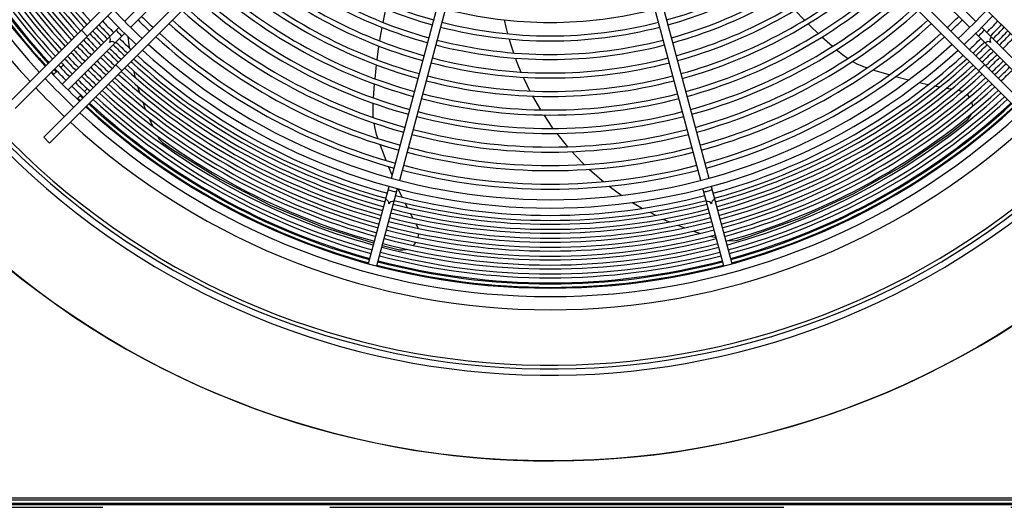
# Model space of a CAD drawing. Header units: centimetres. Extents: x -92429 to 178773, y 2337 to 428125.
# Tile 110 of 138: x 162445 to 162499, y 9486 to 9513. Entities that reach past the tile are written whole.
import ezdxf

# ---------------------------------------------------------------- set-up
doc = ezdxf.new("R2010")
doc.units = ezdxf.units.CM
doc.header["$LTSCALE"] = 50
doc.linetypes.add('DASHED', pattern=[0.75, 0.5, -0.25])
doc.layers.add('WL_urządzenia', color=1, linetype='Continuous')

msp = doc.modelspace()

# ---------------------------------------------------------------- linework, layer by layer
at = {"layer": 'WL_urządzenia', "color": 1, "linetype": 'Continuous'}
for p, q in [((162468.082, 9532.158, 2170), (162444.054, 9508.13, 2170)), ((162444.381, 9507.802, 2170), (162468.347, 9531.768, 2170)), ((162479.344, 9531.768, 2170), (162503.31, 9507.802, 2170)), ((162469.921, 9530.195, 2170), (162445.955, 9506.229, 2170)), ((162501.737, 9506.229, 2170), (162477.771, 9530.195, 2170)), ((162446.282, 9505.901, 2170), (162470.311, 9529.93, 2170)), ((162477.381, 9529.93, 2170), (162501.409, 9505.901, 2170)), ((162450.412, 9512.588, 2170), (162461.032, 9523.207, 2170)), ((162486.659, 9523.207, 2170), (162497.279, 9512.588, 2170)), ((162461.36, 9522.879, 2170), (162450.74, 9512.26, 2170)), ((162496.951, 9512.26, 2170), (162486.332, 9522.879, 2170)), ((162465.105, 9503.967, 2170), (162468.992, 9518.473, 2170)), ((162469.439, 9518.353, 2170), (162465.552, 9503.847, 2170)), ((162482.139, 9503.847, 2170), (162478.252, 9518.353, 2170)), ((162478.7, 9518.473, 2170), (162482.587, 9503.967, 2170)), ((162464.646, 9512.536, 2170), (162464.8, 9513.272, 2170)), ((162487.847, 9512.659, 2170), (162487.318, 9513.205, 2170)), ((162471.317, 9512.674, 2170), (162471.409, 9512.274, 2170)), ((162471.409, 9512.274, 2170), (162471.502, 9511.91, 2170)), ((162488.177, 9512.331, 2170), (162488.049, 9512.456, 2170)), ((162488.599, 9511.925, 2170), (162488.177, 9512.331, 2170)), ((162446.971, 9509.146, 2170), (162450.085, 9512.26, 2170)), ((162450.412, 9511.932, 2170), (162447.299, 9508.819, 2170)), ((162448.029, 9512.105, 2170), (162448.357, 9511.777, 2170)), ((162450.589, 9511.76, 2170), (162450.668, 9511.133, 2170)), ((162464.489, 9511.671, 2170), (162464.593, 9512.258, 2170)), ((162489.382, 9511.213, 2170), (162488.81, 9511.729, 2170)), ((162500.392, 9508.819, 2170), (162497.279, 9511.932, 2170)), ((162500.72, 9509.146, 2170), (162497.606, 9512.26, 2170)), ((162464.314, 9510.479, 2170), (162464.419, 9511.232, 2170)), ((162464.463, 9511.513, 2170), (162464.489, 9511.671, 2170)), ((162471.582, 9511.622, 2170), (162471.681, 9511.294, 2170)), ((162471.681, 9511.294, 2170), (162471.825, 9510.857, 2170)), ((162489.75, 9510.895, 2170), (162489.601, 9511.023, 2170)), ((162489.935, 9510.746, 2170), (162489.75, 9510.895, 2170)), ((162490.191, 9510.564, 2170), (162489.935, 9510.746, 2170)), ((162447.041, 9510.2, 2170), (162446.891, 9510.049, 2170)), ((162449.93, 9510.204, 2170), (162450.258, 9509.877, 2170)), ((162450.792, 9510.411, 2170), (162450.807, 9510.336, 2170)), ((162464.259, 9510.016, 2170), (162464.279, 9510.195, 2170)), ((162471.928, 9510.57, 2170), (162471.978, 9510.436, 2170)), ((162471.978, 9510.436, 2170), (162472.035, 9510.287, 2170)), ((162472.035, 9510.287, 2170), (162472.232, 9509.807, 2170)), ((162490.223, 9510.543, 2170), (162490.191, 9510.564, 2170)), ((162490.758, 9510.243, 2170), (162490.487, 9510.383, 2170)), ((162491.061, 9510.111, 2170), (162490.758, 9510.243, 2170)), ((162491.272, 9510.034, 2170), (162491.061, 9510.111, 2170)), ((162497.434, 9509.877, 2170), (162497.761, 9510.204, 2170)), ((162446.694, 9509.852, 2170), (162446.487, 9509.646, 2170)), ((162450.907, 9509.873, 2170), (162450.957, 9509.66, 2170)), ((162450.957, 9509.66, 2170), (162450.995, 9509.512, 2170)), ((162464.2, 9509.434, 2170), (162464.259, 9510.016, 2170)), ((162491.289, 9510.028, 2170), (162491.272, 9510.034, 2170)), ((162491.682, 9509.899, 2170), (162491.621, 9509.919, 2170)), ((162492.517, 9509.643, 2170), (162491.682, 9509.899, 2170)), ((162451.126, 9509.031, 2170), (162451.24, 9508.657, 2170)), ((162464.121, 9508.379, 2170), (162464.174, 9509.147, 2170)), ((162472.357, 9509.521, 2170), (162472.389, 9509.451, 2170)), ((162472.389, 9509.451, 2170), (162472.725, 9508.761, 2170)), ((162493.575, 9509.354, 2170), (162492.858, 9509.546, 2170)), ((162494.658, 9509.1, 2170), (162494.155, 9509.213, 2170)), ((162495.286, 9508.971, 2170), (162495.013, 9509.025, 2170)), ((162447.798, 9508.335, 2170), (162448.005, 9508.541, 2170)), ((162448.202, 9508.738, 2170), (162448.352, 9508.889, 2170)), ((162472.876, 9508.477, 2170), (162473.314, 9507.723, 2170)), ((162495.915, 9508.855, 2170), (162495.644, 9508.903, 2170)), ((162495.92, 9508.854, 2170), (162495.915, 9508.855, 2170)), ((162496.341, 9508.783, 2170), (162496.282, 9508.793, 2170)), ((162496.401, 9508.772, 2170), (162496.341, 9508.783, 2170)), ((162496.538, 9508.729, 2170), (162496.401, 9508.772, 2170)), ((162496.867, 9508.507, 2170), (162496.79, 9508.579, 2170)), ((162496.937, 9508.424, 2170), (162496.867, 9508.507, 2170)), ((162451.408, 9508.158, 2170), (162451.552, 9507.768, 2170)), ((162464.097, 9507.893, 2170), (162464.105, 9508.089, 2170)), ((162497.108, 9508.028, 2170), (162497.07, 9508.173, 2170)), ((162497.12, 9507.936, 2170), (162497.108, 9508.028, 2170)), ((162464.093, 9507.656, 2170), (162464.097, 9507.893, 2170)), ((162464.106, 9507.342, 2170), (162464.093, 9507.656, 2170)), ((162473.491, 9507.443, 2170), (162473.944, 9506.78, 2170)), ((162496.955, 9507.337, 2170), (162497.044, 9507.495, 2170)), ((162497.044, 9507.495, 2170), (162497.055, 9507.521, 2170)), ((162451.763, 9507.248, 2170), (162451.943, 9506.842, 2170)), ((162464.11, 9507.303, 2170), (162464.106, 9507.342, 2170)), ((162464.202, 9506.697, 2170), (162464.146, 9506.997, 2170)), ((162495.772, 9506.367, 2170), (162496.776, 9507.145, 2170)), ((162496.776, 9507.145, 2170), (162496.834, 9507.196, 2170)), ((162496.834, 9507.196, 2170), (162496.955, 9507.337, 2170)), ((162464.285, 9506.377, 2170), (162464.202, 9506.697, 2170)), ((162464.355, 9506.163, 2170), (162464.285, 9506.377, 2170)), ((162473.944, 9506.78, 2170), (162474.003, 9506.7, 2170)), ((162474.21, 9506.424, 2170), (162474.581, 9505.958, 2170)), ((162493.235, 9504.632, 2170), (162495.772, 9506.367, 2170)), ((162445.955, 9506.229, 2170), (162446.282, 9505.901, 2170)), ((162452.205, 9506.298, 2170), (162452.22, 9506.271, 2170)), ((162452.22, 9506.271, 2170), (162452.302, 9506.138, 2170)), ((162452.302, 9506.138, 2170), (162452.425, 9506.003, 2170)), ((162452.425, 9506.003, 2170), (162452.505, 9505.938, 2170)), ((162452.505, 9505.938, 2170), (162453.056, 9505.551, 2170)), ((162464.361, 9506.146, 2170), (162464.355, 9506.163, 2170)), ((162464.501, 9505.758, 2170), (162464.479, 9505.817, 2170)), ((162474.581, 9505.958, 2170), (162474.803, 9505.696, 2170)), ((162453.056, 9505.551, 2170), (162455.671, 9503.905, 2170)), ((162464.813, 9504.942, 2170), (162464.501, 9505.758, 2170)), ((162475.042, 9505.426, 2170), (162475.262, 9505.188, 2170)), ((162475.262, 9505.188, 2170), (162475.724, 9504.718, 2170)), ((162465.149, 9504.132, 2170), (162464.946, 9504.613, 2170)), ((162475.999, 9504.457, 2170), (162476.708, 9503.838, 2170)), ((162490.532, 9503.1, 2170), (162493.235, 9504.632, 2170)), ((162455.671, 9503.905, 2170), (162458.435, 9502.477, 2170)), ((162476.708, 9503.838, 2170), (162476.782, 9503.777, 2170)), ((162463.845, 9499.266, 2170), (162464.985, 9503.519, 2170)), ((162464.293, 9499.146, 2170), (162465.432, 9503.399, 2170)), ((162465.703, 9502.92, 2170), (162465.483, 9503.386, 2170)), ((162477.096, 9503.528, 2170), (162477.516, 9503.216, 2170)), ((162477.516, 9503.216, 2170), (162477.791, 9503.022, 2170)), ((162483.399, 9499.146, 2170), (162482.259, 9503.399, 2170)), ((162482.707, 9503.519, 2170), (162483.846, 9499.266, 2170)), ((162487.706, 9501.801, 2170), (162490.532, 9503.1, 2170)), ((162465.988, 9502.346, 2170), (162465.863, 9502.595, 2170)), ((162478.387, 9502.632, 2170), (162478.93, 9502.309, 2170)), ((162458.435, 9502.477, 2170), (162461.306, 9501.291, 2170)), ((162466.284, 9501.779, 2170), (162466.155, 9502.022, 2170)), ((162479.328, 9502.09, 2170), (162479.643, 9501.927, 2170)), ((162466.286, 9501.774, 2170), (162466.284, 9501.779, 2170)), ((162466.49, 9501.399, 2170), (162466.461, 9501.451, 2170)), ((162480.07, 9501.72, 2170), (162480.269, 9501.63, 2170)), ((162480.269, 9501.63, 2170), (162480.409, 9501.568, 2170)), ((162484.798, 9500.753, 2170), (162487.706, 9501.801, 2170)), ((162461.306, 9501.291, 2170), (162464.145, 9500.385, 2170)), ((162466.518, 9501.344, 2170), (162466.49, 9501.399, 2170)), ((162466.568, 9501.211, 2170), (162466.518, 9501.344, 2170)), ((162466.596, 9500.815, 2170), (162466.605, 9500.919, 2170)), ((162480.868, 9501.375, 2170), (162481.233, 9501.234, 2170)), ((162481.73, 9501.059, 2170), (162482.125, 9500.933, 2170)), ((162466.367, 9500.33, 2170), (162466.458, 9500.449, 2170)), ((162466.574, 9500.709, 2170), (162466.596, 9500.815, 2170)), ((162482.665, 9500.779, 2170), (162482.983, 9500.698, 2170)), ((162483.686, 9500.543, 2170), (162483.717, 9500.537, 2170)), ((162483.717, 9500.537, 2170), (162483.871, 9500.521, 2170)), ((162483.871, 9500.521, 2170), (162484.054, 9500.534, 2170)), ((162484.054, 9500.534, 2170), (162484.154, 9500.558, 2170)), ((162484.154, 9500.558, 2170), (162484.798, 9500.753, 2170)), ((162464.593, 9500.265, 2170), (162465.467, 9500.048, 2170)), ((162465.467, 9500.048, 2170), (162465.543, 9500.034, 2170)), ((162465.543, 9500.034, 2170), (162465.728, 9500.025, 2170)), ((162465.728, 9500.025, 2170), (162465.907, 9500.052, 2170)), ((162465.907, 9500.052, 2170), (162465.934, 9500.06, 2170)), ((162466.302, 9500.264, 2170), (162466.367, 9500.33, 2170)), ((162522.513, 9486.377, 2170), (162425.178, 9486.377, 2170)), ((162425.271, 9486.284, 2170), (162522.42, 9486.284, 2170)), ((162523.486, 9486.006, 2170), (162417.53, 9486.006, 2170)), ((162425.178, 9486.099, 2170), (162522.513, 9486.099, 2170))]:
    msp.add_line(p, q, dxfattribs=at)
at = {"layer": 'WL_urządzenia', "color": 1, "linetype": 'DASHED'}
msp.add_line((162424.205, 9485.867, 2170), (162523.347, 9485.867, 2170), dxfattribs=at)
at = {"layer": 'WL_urządzenia', "color": 1, "linetype": 'Continuous'}
for points in [[(162449.883, 9511.403, 0.407676), (162449.587, 9511.435, 0.407676), (162449.556, 9511.731)], [(162450.263, 9511.782, 0.037253), (162450.093, 9511.94, 0.037253), (162449.935, 9512.11)], [(162497.756, 9512.11, 0.037253), (162497.599, 9511.94, 0.037253), (162497.429, 9511.782)], [(162498.136, 9511.731, 0.407676), (162498.104, 9511.435, 0.407676), (162497.808, 9511.403)], [(162465.377, 9503.194, 0.037253), (162465.151, 9503.246, 0.037253), (162464.93, 9503.314)], [(162482.761, 9503.314, 0.037253), (162482.54, 9503.246, 0.037253), (162482.314, 9503.194)], [(162465.239, 9502.676, 0.407676), (162464.966, 9502.555, 0.407676), (162464.791, 9502.796)], [(162482.9, 9502.796, 0.407676), (162482.725, 9502.555, 0.407676), (162482.453, 9502.676)]]:
    msp.add_lwpolyline(points, format="xyb", dxfattribs=at)
msp.add_circle((162473.846, 9535.693, 2170), 47.277, dxfattribs=at)
for radius, start, end in [(47.277, 49.4416, 40.5584), (42.566, 47.9961, 42.0039), (42.222, 48.0205, 41.9795), (42.012, 48.0356, 41.9644), (38.964, 137.3179, 222.6821), (38.239, 137.3619, 222.6381), (37.775, 137.3909, 222.6091), (35.029, 195.3791, 222.4215), (34.751, 195.3821, 222.4008), (34.538, 195.3845, 222.3848), (34.26, 195.3876, 222.3636), (37.205, 195.3569, 222.5724), (36.992, 195.359, 222.5584), (36.714, 195.3617, 222.5399), (36.501, 195.3638, 222.5256), (36.223, 195.3666, 222.5065), (36.011, 195.3687, 222.4918), (35.732, 195.3716, 222.4723), (35.52, 195.3738, 222.4571), (35.242, 195.3768, 222.4371), (37.729, 195.3519, 222.6061), (37.544, 195.3537, 222.5943), (37.483, 195.3543, 222.5904), (23.899, 228.7809, 254.4444), (23.899, 285.5556, 311.2191), (24.177, 228.7373, 254.4508), (24.177, 285.5492, 311.2627), (25.196, 228.586, 254.473), (24.918, 228.626, 254.4671), (24.918, 285.5329, 311.374), (25.196, 285.527, 311.414), (26.215, 228.4464, 254.4935), (25.937, 228.4834, 254.488), (25.937, 285.512, 311.5166), (26.215, 285.5065, 311.5536), (26.956, 228.3516, 254.5074), (26.956, 285.4926, 311.6484), (27.234, 228.3173, 254.5124), (27.234, 285.4876, 311.6827), (28.253, 228.1975, 254.53), (27.975, 228.2293, 254.5253), (27.975, 285.4747, 311.7707), (28.253, 285.47, 311.8025), (29.272, 228.0861, 254.5464), (28.994, 228.1157, 254.542), (28.994, 285.458, 311.8843), (29.272, 285.4536, 311.9139), (30.013, 228.0099, 254.5576), (30.013, 285.4424, 311.9901), (33.372, 223.0898, 226.9102), (32.908, 223.0629, 226.9371), (32.051, 225.4143, 226.989), (30.291, 227.9822, 254.5616), (23.158, 255.5734, 284.4266), (30.291, 285.4384, 312.0178), (32.051, 313.011, 314.5857), (32.908, 313.0629, 316.9371), (33.372, 313.0898, 316.9102), (34.048, 223.1277, 224.61), (33.769, 223.1123, 224.6068), (32.329, 225.4107, 226.9719), (31.31, 227.8851, 254.5759), (31.032, 227.9109, 254.5721), (24.177, 255.5492, 284.4508), (23.899, 255.5556, 284.4444), (31.032, 285.4279, 312.0891), (31.31, 285.4241, 312.1149), (32.329, 313.0281, 314.5893), (33.769, 315.3932, 316.8877), (34.048, 315.39, 316.8723), (34.751, 223.1656, 224.6179), (34.538, 223.1543, 224.6155), (34.26, 223.1393, 224.6124), (32.329, 227.794, 254.5893), (32.051, 227.8183, 254.5857), (32.051, 285.4143, 312.1817), (32.329, 285.4107, 312.206), (34.26, 315.3876, 316.8607), (34.538, 315.3845, 316.8457), (34.751, 315.3821, 316.8344), (35.732, 223.216, 224.6284), (35.52, 223.2053, 224.6262), (35.242, 223.1912, 224.6232), (35.029, 223.1802, 224.6209), (34.26, 225.3876, 226.8607), (34.048, 225.39, 226.8723), (33.769, 225.3932, 226.8877), (32.908, 227.7448, 312.2552), (25.196, 255.527, 284.473), (24.918, 255.5329, 284.4671), (33.769, 313.1123, 314.6068), (34.048, 313.1277, 314.61), (34.26, 313.1393, 314.6124), (35.029, 315.3791, 316.8198), (36.501, 223.2536, 224.6362), (36.223, 223.2402, 224.6334), (36.011, 223.2298, 224.6313), (35.029, 225.3791, 226.8198), (34.751, 225.3821, 226.8344), (34.538, 225.3845, 226.8457), (33.769, 227.6748, 254.6068), (33.372, 227.7066, 312.2934), (33.769, 285.3932, 312.3252), (34.538, 313.1543, 314.6155), (34.751, 313.1656, 314.6179), (35.029, 313.1802, 314.6209), (37.205, 223.2866, 224.6431), (36.992, 223.2768, 224.641), (36.714, 223.2637, 224.6383), (35.732, 225.3716, 226.784), (35.52, 225.3738, 226.7947), (35.242, 225.3768, 226.8088), (34.538, 227.6152, 254.6155), (34.26, 227.6364, 254.6124), (34.048, 227.6529, 254.61), (26.215, 255.5065, 284.4935), (25.937, 255.512, 284.488), (34.048, 285.39, 312.3471), (34.26, 285.3876, 312.3636), (34.538, 285.3845, 312.3848), (35.242, 313.1912, 314.6232), (35.52, 313.2053, 314.6262), (35.732, 313.216, 314.6284), (37.775, 223.3125, 226.6875), (37.729, 223.3104, 223.5921), (37.544, 223.3021, 223.5851), (37.483, 223.2993, 224.6457), (36.714, 225.3617, 226.7363), (36.501, 225.3638, 226.7464), (36.223, 225.3666, 226.7598), (36.011, 225.3687, 226.7702), (35.242, 227.5629, 254.6232), (35.029, 227.5785, 254.6209), (34.751, 227.5992, 254.6179), (26.956, 255.4926, 284.5074), (34.751, 285.3821, 312.4008), (35.029, 285.3791, 312.4215), (35.242, 285.3768, 312.4371), (36.011, 313.2298, 314.6313), (36.223, 313.2402, 314.6334), (38.239, 223.333, 226.667), (37.483, 225.3543, 226.7007), (37.205, 225.3569, 226.7134), (36.992, 225.359, 226.7232), (36.011, 227.5082, 254.6313), (35.732, 227.5277, 254.6284), (35.52, 227.5429, 254.6262), (27.234, 255.4876, 284.5124), (35.52, 285.3738, 312.4571), (35.732, 285.3716, 312.4723), (36.011, 285.3687, 312.4918), (38.964, 223.364, 226.636), (37.544, 226.4149, 226.6979), (36.714, 227.4601, 254.6383), (36.501, 227.4744, 254.6362), (36.223, 227.4935, 254.6334), (27.975, 255.4747, 284.5253), (36.223, 285.3666, 312.5065), (36.501, 285.3638, 312.5256), (36.714, 285.3617, 312.5399), (37.729, 226.4079, 226.6896), (37.544, 227.4057, 254.6463), (37.483, 227.4096, 254.6457), (37.205, 227.4276, 254.6431), (36.992, 227.4416, 254.641), (28.253, 255.47, 284.53), (36.992, 285.359, 312.5584), (37.205, 285.3569, 312.5724), (37.483, 285.3543, 312.5904), (37.544, 285.3537, 312.5943), (38.239, 227.362, 312.638), (37.775, 227.3909, 312.6091), (37.729, 227.3939, 254.6481), (28.994, 255.458, 284.542), (37.729, 285.3519, 312.6061), (38.964, 227.3179, 312.6821), (29.272, 255.4536, 284.5464), (30.291, 255.4384, 284.5616), (30.013, 255.4424, 284.5576), (31.31, 255.4241, 284.5759), (31.032, 255.4279, 284.5721), (32.329, 255.4107, 284.5893), (32.051, 255.4143, 284.5857), (34.26, 255.3876, 284.6124), (34.048, 255.39, 284.61), (33.769, 255.3932, 284.6068), (34.751, 255.3821, 284.6179), (34.538, 255.3845, 284.6155), (35.242, 255.3768, 284.6232), (35.029, 255.3791, 284.6209), (35.732, 255.3716, 284.6284), (35.52, 255.3738, 284.6262), (36.501, 255.3638, 284.6362), (36.223, 255.3666, 284.6334), (36.011, 255.3687, 284.6313), (36.992, 255.359, 284.641), (36.714, 255.3617, 284.6383), (37.544, 255.3537, 284.6463), (37.483, 255.3543, 284.6457), (37.205, 255.3569, 284.6431), (37.729, 255.3519, 284.6481)]:
    msp.add_arc((162473.846, 9535.693, 2170), radius, start, end, dxfattribs=at)

doc.saveas('drawing.dxf')
